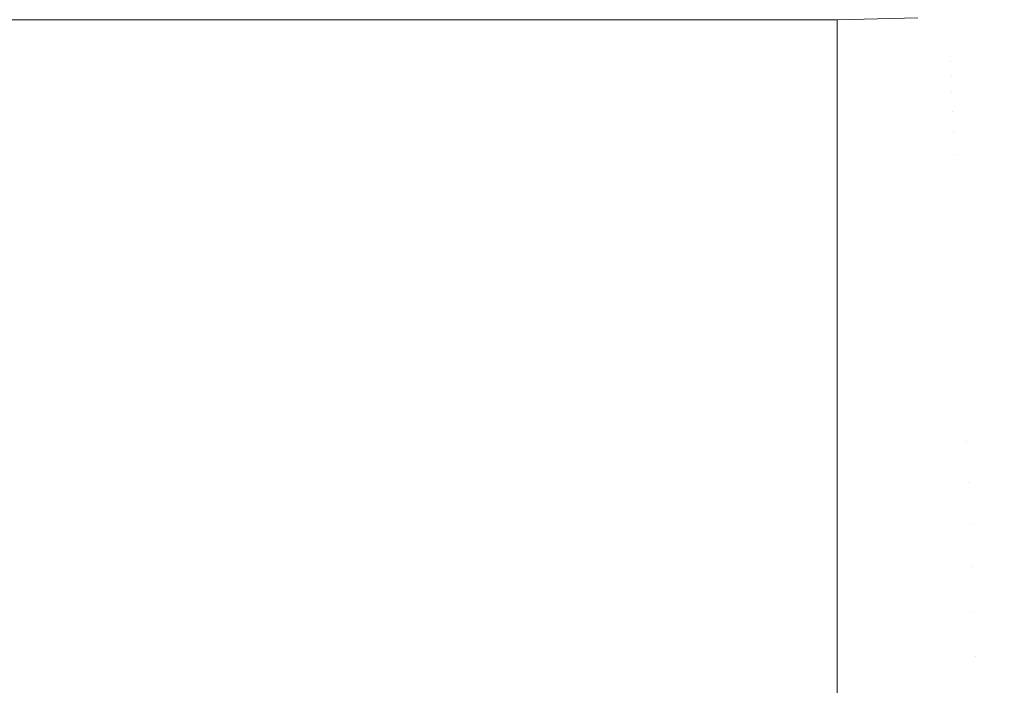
# Model space of a CAD drawing. Header units: centimetres. Extents: x -26 to 27.3, y 37.2 to 39.
# Tile 244 of 256: x 9.178 to 9.253, y 37.4494 to 37.5001. Entities that reach past the tile are written whole.
import ezdxf

# ---------------------------------------------------------------- set-up
doc = ezdxf.new("R2010")
doc.units = ezdxf.units.CM
doc.header["$LTSCALE"] = 2.54
doc.layers.add('Lucido design-1', color=7, linetype='Continuous')

# ---------------------------------------------------------------- blocks, each defined once
blk = doc.blocks.new('Gruppo-6-1')
at = {"color": 7, "linetype": 'Continuous', "lineweight": 9}
for points in [[(-25.859734, 38.900112, -349.282667), (-25.859734, 37.300112, -349.282667), (27.240266, 37.300112, -349.282667), (27.240266, 38.900112, -349.282667)], [(-25.859734, 38.900112, -373.24943), (-25.859734, 37.300112, -373.24943), (27.240266, 37.300112, -373.24943), (27.240266, 38.900112, -373.24943)], [(9.240266, 37.500112, -349.982667), (-7.859734, 37.500112, -349.982667), (-7.859734, 37.500112, -349.782667), (9.240266, 37.500112, -349.782667)], [(9.240266, 37.500112, -373.94943), (-7.859734, 37.500112, -373.94943), (-7.859734, 37.500112, -373.74943), (9.240266, 37.500112, -373.74943)]]:
    blk.add_3dface(points, dxfattribs=at)
for points, invisible_edges in [([(9.25727, 37.500339, -349.992612), (9.248776, 37.499797, -349.992612), (9.248762, 37.500115, -349.988627), (9.257243, 37.500655, -349.988627)], 15), ([(9.25727, 37.500339, -373.959375), (9.248776, 37.499797, -373.959375), (9.248762, 37.500115, -373.95539), (9.257243, 37.500655, -373.95539)], 15), ([(9.240266, 37.500113, -373.748885), (9.240266, 37.500112, -373.74943), (-7.859734, 37.500112, -373.74943), (-7.859734, 37.500113, -373.748885)], 8), ([(-7.859734, 37.500093, -349.984639), (-7.859734, 37.500112, -349.982667), (9.240266, 37.500112, -349.982667), (9.240266, 37.500093, -349.984639)], 8), ([(-7.859734, 37.500093, -373.951402), (-7.859734, 37.500112, -373.94943), (9.240266, 37.500112, -373.94943), (9.240266, 37.500093, -373.951402)], 8), ([(9.240266, 37.500093, -349.984639), (9.240266, 37.499998, -349.987028), (-7.859734, 37.499998, -349.987028), (-7.859734, 37.500093, -349.984639)], 10), ([(9.240266, 37.500093, -373.951402), (9.240266, 37.499998, -373.953791), (-7.859734, 37.499998, -373.953791), (-7.859734, 37.500093, -373.951402)], 10), ([(-7.859734, 37.499934, -349.988627), (-7.859734, 37.499998, -349.987028), (9.240266, 37.499998, -349.987028), (9.240266, 37.499934, -349.988627)], 10), ([(-7.859734, 37.499934, -373.95539), (-7.859734, 37.499998, -373.953791), (9.240266, 37.499998, -373.953791), (9.240266, 37.499934, -373.95539)], 10), ([(9.240266, 37.499934, -349.988627), (9.240266, 37.499714, -349.991381), (-7.859734, 37.499714, -349.991381), (-7.859734, 37.499934, -349.988627)], 10), ([(9.240266, 37.499934, -373.95539), (9.240266, 37.499714, -373.958144), (-7.859734, 37.499714, -373.958144), (-7.859734, 37.499934, -373.95539)], 10), ([(9.248755, 37.500273, -349.984639), (9.240266, 37.500093, -349.984639), (9.240266, 37.500112, -349.982667), (9.246415, 37.500243, -349.982667)], 9), ([(9.240266, 37.499998, -349.987028), (9.240266, 37.500093, -349.984639), (9.248755, 37.500273, -349.984639), (9.248762, 37.500115, -349.988627)], 14), ([(9.248755, 37.500273, -373.951402), (9.240266, 37.500093, -373.951402), (9.240266, 37.500112, -373.94943), (9.246415, 37.500243, -373.94943)], 9), ([(9.240266, 37.499998, -373.953791), (9.240266, 37.500093, -373.951402), (9.248755, 37.500273, -373.951402), (9.248762, 37.500115, -373.95539)], 14), ([(9.248762, 37.500115, -349.988627), (9.240266, 37.499934, -349.988627), (9.240266, 37.499998, -349.987028)], 9), ([(9.240266, 37.499714, -349.991381), (9.240266, 37.499934, -349.988627), (9.248762, 37.500115, -349.988627), (9.248776, 37.499797, -349.992612)], 14), ([(9.248762, 37.500115, -373.95539), (9.240266, 37.499934, -373.95539), (9.240266, 37.499998, -373.953791)], 9), ([(9.240266, 37.499714, -373.958144), (9.240266, 37.499934, -373.95539), (9.248762, 37.500115, -373.95539), (9.248776, 37.499797, -373.959375)], 14), ([(9.25731, 37.499863, -349.996586), (9.248796, 37.49932, -349.996586), (9.248776, 37.499797, -349.992612), (9.25727, 37.500339, -349.992612)], 15), ([(9.25731, 37.499863, -373.963349), (9.248796, 37.49932, -373.963349), (9.248776, 37.499797, -373.959375), (9.25727, 37.500339, -373.959375)], 15), ([(-7.859734, 37.499616, -349.992612), (-7.859734, 37.499714, -349.991381), (9.240266, 37.499714, -349.991381), (9.240266, 37.499616, -349.992612)], 10), ([(-7.859734, 37.499616, -373.959375), (-7.859734, 37.499714, -373.958144), (9.240266, 37.499714, -373.958144), (9.240266, 37.499616, -373.959375)], 10), ([(9.240266, 37.499616, -349.992612), (9.240266, 37.499243, -349.995718), (-7.859734, 37.499243, -349.995718), (-7.859734, 37.499616, -349.992612)], 10), ([(9.240266, 37.499616, -373.959375), (9.240266, 37.499243, -373.962481), (-7.859734, 37.499243, -373.962481), (-7.859734, 37.499616, -373.959375)], 10), ([(-7.859734, 37.499139, -349.996586), (-7.859734, 37.499243, -349.995718), (9.240266, 37.499243, -349.995718), (9.240266, 37.499139, -349.996586)], 10), ([(-7.859734, 37.499139, -373.963349), (-7.859734, 37.499243, -373.962481), (9.240266, 37.499243, -373.962481), (9.240266, 37.499139, -373.963349)], 10), ([(9.240266, 37.499139, -349.996586), (9.240266, 37.498584, -350.00003), (-7.859734, 37.498584, -350.00003), (-7.859734, 37.499139, -349.996586)], 10), ([(9.240266, 37.499139, -373.963349), (9.240266, 37.498584, -373.966793), (-7.859734, 37.498584, -373.966793), (-7.859734, 37.499139, -373.963349)], 10), ([(9.248776, 37.499797, -349.992612), (9.240266, 37.499616, -349.992612), (9.240266, 37.499714, -349.991381)], 9), ([(9.240266, 37.499243, -349.995718), (9.240266, 37.499616, -349.992612), (9.248776, 37.499797, -349.992612), (9.248796, 37.49932, -349.996586)], 14), ([(9.248776, 37.499797, -373.959375), (9.240266, 37.499616, -373.959375), (9.240266, 37.499714, -373.958144)], 9), ([(9.240266, 37.499243, -373.962481), (9.240266, 37.499616, -373.959375), (9.248776, 37.499797, -373.959375), (9.248796, 37.49932, -373.963349)], 14), ([(9.248796, 37.49932, -349.996586), (9.240266, 37.499139, -349.996586), (9.240266, 37.499243, -349.995718)], 9), ([(9.240266, 37.498584, -350.00003), (9.240266, 37.499139, -349.996586), (9.248796, 37.49932, -349.996586), (9.248823, 37.498683, -350.000543)], 14), ([(9.248796, 37.49932, -373.963349), (9.240266, 37.499139, -373.963349), (9.240266, 37.499243, -373.962481)], 9), ([(9.240266, 37.498584, -373.966793), (9.240266, 37.499139, -373.963349), (9.248796, 37.49932, -373.963349), (9.248823, 37.498683, -373.967306)], 14), ([(9.257364, 37.499227, -350.000543), (9.248823, 37.498683, -350.000543), (9.248796, 37.49932, -349.996586), (9.25731, 37.499863, -349.996586)], 15), ([(9.257364, 37.499227, -373.967306), (9.248823, 37.498683, -373.967306), (9.248796, 37.49932, -373.963349), (9.25731, 37.499863, -373.963349)], 15), ([(9.257432, 37.498434, -350.004477), (9.248857, 37.497887, -350.004477), (9.248823, 37.498683, -350.000543), (9.257364, 37.499227, -350.000543)], 15), ([(9.257432, 37.498434, -373.97124), (9.248857, 37.497887, -373.97124), (9.248823, 37.498683, -373.967306), (9.257364, 37.499227, -373.967306)], 15), ([(-7.859734, 37.498501, -350.000543), (-7.859734, 37.498584, -350.00003), (9.240266, 37.498584, -350.00003), (9.240266, 37.498501, -350.000543)], 10), ([(-7.859734, 37.498501, -373.967306), (-7.859734, 37.498584, -373.966793), (9.240266, 37.498584, -373.966793), (9.240266, 37.498501, -373.967306)], 10), ([(9.240266, 37.498501, -350.000543), (9.240266, 37.497738, -350.00431), (-7.859734, 37.497738, -350.00431), (-7.859734, 37.498501, -350.000543)], 10), ([(9.240266, 37.498501, -373.967306), (9.240266, 37.497738, -373.971073), (-7.859734, 37.497738, -373.971073), (-7.859734, 37.498501, -373.967306)], 10), ([(9.248823, 37.498683, -350.000543), (9.240266, 37.498501, -350.000543), (9.240266, 37.498584, -350.00003)], 9), ([(9.240266, 37.497738, -350.00431), (9.240266, 37.498501, -350.000543), (9.248823, 37.498683, -350.000543), (9.248857, 37.497887, -350.004477)], 14), ([(9.248823, 37.498683, -373.967306), (9.240266, 37.498501, -373.967306), (9.240266, 37.498584, -373.966793)], 9), ([(9.240266, 37.497738, -373.971073), (9.240266, 37.498501, -373.967306), (9.248823, 37.498683, -373.967306), (9.248857, 37.497887, -373.97124)], 14), ([(9.257513, 37.497482, -350.00838), (9.248897, 37.496933, -350.00838), (9.248857, 37.497887, -350.004477), (9.257432, 37.498434, -350.004477)], 15), ([(9.257513, 37.497482, -373.975143), (9.248897, 37.496933, -373.975143), (9.248857, 37.497887, -373.97124), (9.257432, 37.498434, -373.97124)], 15), ([(-7.859734, 37.497705, -350.004477), (-7.859734, 37.497738, -350.00431), (9.240266, 37.497738, -350.00431), (9.240266, 37.497705, -350.004477)], 10), ([(-7.859734, 37.497705, -373.97124), (-7.859734, 37.497738, -373.971073), (9.240266, 37.497738, -373.971073), (9.240266, 37.497705, -373.97124)], 10), ([(9.240266, 37.497705, -350.004477), (9.240266, 37.49675, -350.00838), (-7.859734, 37.49675, -350.00838), (-7.859734, 37.497705, -350.004477)], 10), ([(9.240266, 37.497705, -373.97124), (9.240266, 37.49675, -373.975143), (-7.859734, 37.49675, -373.975143), (-7.859734, 37.497705, -373.97124)], 10), ([(9.248857, 37.497887, -350.004477), (9.240266, 37.497705, -350.004477), (9.240266, 37.497738, -350.00431)], 9), ([(9.248897, 37.496933, -350.00838), (9.240266, 37.49675, -350.00838), (9.240266, 37.497705, -350.004477), (9.248857, 37.497887, -350.004477)], 13), ([(9.248857, 37.497887, -373.97124), (9.240266, 37.497705, -373.97124), (9.240266, 37.497738, -373.971073)], 9), ([(9.248897, 37.496933, -373.975143), (9.240266, 37.49675, -373.975143), (9.240266, 37.497705, -373.97124), (9.248857, 37.497887, -373.97124)], 13), ([(9.248897, 37.496933, -350.00838), (9.248944, 37.495821, -350.012247), (9.240266, 37.495637, -350.012247), (9.240266, 37.496701, -350.008548)], 11), ([(9.240266, 37.496701, -350.008548), (9.240266, 37.49675, -350.00838), (9.248897, 37.496933, -350.00838)], 10), ([(9.248897, 37.496933, -373.975143), (9.248944, 37.495821, -373.97901), (9.240266, 37.495637, -373.97901), (9.240266, 37.496701, -373.975311)], 11), ([(9.240266, 37.496701, -373.975311), (9.240266, 37.49675, -373.975143), (9.248897, 37.496933, -373.975143)], 10), ([(9.257607, 37.496374, -350.012247), (9.248944, 37.495821, -350.012247), (9.248897, 37.496933, -350.00838), (9.257513, 37.497482, -350.00838)], 15), ([(9.257607, 37.496374, -373.97901), (9.248944, 37.495821, -373.97901), (9.248897, 37.496933, -373.975143), (9.257513, 37.497482, -373.975143)], 15), ([(9.240266, 37.49675, -350.00838), (9.240266, 37.496701, -350.008548), (-7.859734, 37.496701, -350.008548), (-7.859734, 37.49675, -350.00838)], 10), ([(9.240266, 37.49675, -373.975143), (9.240266, 37.496701, -373.975311), (-7.859734, 37.496701, -373.975311), (-7.859734, 37.49675, -373.975143)], 10), ([(-7.859734, 37.495637, -350.012247), (-7.859734, 37.496701, -350.008548), (9.240266, 37.496701, -350.008548), (9.240266, 37.495637, -350.012247)], 10), ([(-7.859734, 37.495637, -373.97901), (-7.859734, 37.496701, -373.975311), (9.240266, 37.496701, -373.975311), (9.240266, 37.495637, -373.97901)], 10), ([(9.257715, 37.495109, -350.01607), (9.248998, 37.494554, -350.01607), (9.248944, 37.495821, -350.012247), (9.257607, 37.496374, -350.012247)], 15), ([(9.257715, 37.495109, -373.982833), (9.248998, 37.494554, -373.982833), (9.248944, 37.495821, -373.97901), (9.257607, 37.496374, -373.97901)], 15), ([(9.240266, 37.495637, -350.012247), (9.240266, 37.495475, -350.012734), (-7.859734, 37.495475, -350.012734), (-7.859734, 37.495637, -350.012247)], 10), ([(9.240266, 37.495637, -373.97901), (9.240266, 37.495475, -373.979497), (-7.859734, 37.495475, -373.979497), (-7.859734, 37.495637, -373.97901)], 10), ([(-7.859734, 37.494368, -350.01607), (-7.859734, 37.495475, -350.012734), (9.240266, 37.495475, -350.012734), (9.240266, 37.494368, -350.01607)], 10), ([(-7.859734, 37.494368, -373.982833), (-7.859734, 37.495475, -373.979497), (9.240266, 37.495475, -373.979497), (9.240266, 37.494368, -373.982833)], 10), ([(9.248944, 37.495821, -350.012247), (9.248998, 37.494554, -350.01607), (9.240266, 37.494368, -350.01607), (9.240266, 37.495475, -350.012734)], 11), ([(9.240266, 37.495475, -350.012734), (9.240266, 37.495637, -350.012247), (9.248944, 37.495821, -350.012247)], 10), ([(9.248944, 37.495821, -373.97901), (9.248998, 37.494554, -373.982833), (9.240266, 37.494368, -373.982833), (9.240266, 37.495475, -373.979497)], 11), ([(9.240266, 37.495475, -373.979497), (9.240266, 37.495637, -373.97901), (9.248944, 37.495821, -373.97901)], 10), ([(9.257835, 37.493691, -350.019843), (9.249059, 37.493131, -350.019843), (9.248998, 37.494554, -350.01607), (9.257715, 37.495109, -350.01607)], 15), ([(9.257835, 37.493691, -373.986606), (9.249059, 37.493131, -373.986606), (9.248998, 37.494554, -373.982833), (9.257715, 37.495109, -373.982833)], 15), ([(9.240266, 37.494368, -350.01607), (9.240266, 37.494069, -350.016864), (-7.859734, 37.494069, -350.016864), (-7.859734, 37.494368, -350.01607)], 10), ([(9.240266, 37.494368, -373.982833), (9.240266, 37.494069, -373.983627), (-7.859734, 37.494069, -373.983627), (-7.859734, 37.494368, -373.982833)], 10), ([(-7.859734, 37.492945, -350.019843), (-7.859734, 37.494069, -350.016864), (9.240266, 37.494069, -350.016864), (9.240266, 37.492945, -350.019843)], 10), ([(-7.859734, 37.492945, -373.986606), (-7.859734, 37.494069, -373.983627), (9.240266, 37.494069, -373.983627), (9.240266, 37.492945, -373.986606)], 10), ([(9.248998, 37.494554, -350.01607), (9.249059, 37.493131, -350.019843), (9.240266, 37.492945, -350.019843), (9.240266, 37.494069, -350.016864)], 11), ([(9.240266, 37.494069, -350.016864), (9.240266, 37.494368, -350.01607), (9.248998, 37.494554, -350.01607)], 10), ([(9.248998, 37.494554, -373.982833), (9.249059, 37.493131, -373.986606), (9.240266, 37.492945, -373.986606), (9.240266, 37.494069, -373.983627)], 11), ([(9.240266, 37.494069, -373.983627), (9.240266, 37.494368, -373.982833), (9.248998, 37.494554, -373.982833)], 10), ([(9.249059, 37.493131, -350.019843), (9.249126, 37.491556, -350.02356), (9.240266, 37.491368, -350.02356), (9.240266, 37.492484, -350.020928)], 11), ([(9.240266, 37.492484, -350.020928), (9.240266, 37.492945, -350.019843), (9.249059, 37.493131, -350.019843)], 10), ([(9.249059, 37.493131, -373.986606), (9.249126, 37.491556, -373.990324), (9.240266, 37.491368, -373.990324), (9.240266, 37.492484, -373.987691)], 11), ([(9.240266, 37.492484, -373.987691), (9.240266, 37.492945, -373.986606), (9.249059, 37.493131, -373.986606)], 10), ([(9.257969, 37.49212, -350.02356), (9.249126, 37.491556, -350.02356), (9.249059, 37.493131, -350.019843), (9.257835, 37.493691, -350.019843)], 15), ([(9.257969, 37.49212, -373.990324), (9.249126, 37.491556, -373.990324), (9.249059, 37.493131, -373.986606), (9.257835, 37.493691, -373.986606)], 15), ([(9.240266, 37.492945, -350.019843), (9.240266, 37.492484, -350.020928), (-7.859734, 37.492484, -350.020928), (-7.859734, 37.492945, -350.019843)], 10), ([(9.240266, 37.492945, -373.986606), (9.240266, 37.492484, -373.987691), (-7.859734, 37.492484, -373.987691), (-7.859734, 37.492945, -373.986606)], 10), ([(-7.859734, 37.491368, -350.02356), (-7.859734, 37.492484, -350.020928), (9.240266, 37.492484, -350.020928), (9.240266, 37.491368, -350.02356)], 10), ([(-7.859734, 37.491368, -373.990324), (-7.859734, 37.492484, -373.987691), (9.240266, 37.492484, -373.987691), (9.240266, 37.491368, -373.990324)], 10), ([(9.258115, 37.490399, -350.027215), (9.249199, 37.489831, -350.027215), (9.249126, 37.491556, -350.02356), (9.257969, 37.49212, -350.02356)], 15), ([(9.258115, 37.490399, -373.993978), (9.249199, 37.489831, -373.993978), (9.249126, 37.491556, -373.990324), (9.257969, 37.49212, -373.990324)], 15), ([(9.240266, 37.491368, -350.02356), (9.240266, 37.490726, -350.02492), (-7.859734, 37.490726, -350.02492), (-7.859734, 37.491368, -350.02356)], 10), ([(9.240266, 37.491368, -373.990324), (9.240266, 37.490726, -373.991683), (-7.859734, 37.490726, -373.991683), (-7.859734, 37.491368, -373.990324)], 10), ([(9.249126, 37.491556, -350.02356), (9.249199, 37.489831, -350.027215), (9.240266, 37.489641, -350.027215), (9.240266, 37.490726, -350.02492)], 11), ([(9.240266, 37.490726, -350.02492), (9.240266, 37.491368, -350.02356), (9.249126, 37.491556, -350.02356)], 10), ([(9.249126, 37.491556, -373.990324), (9.249199, 37.489831, -373.993978), (9.240266, 37.489641, -373.993978), (9.240266, 37.490726, -373.991683)], 11), ([(9.240266, 37.490726, -373.991683), (9.240266, 37.491368, -373.990324), (9.249126, 37.491556, -373.990324)], 10), ([(-7.859734, 37.489641, -350.027215), (-7.859734, 37.490726, -350.02492), (9.240266, 37.490726, -350.02492), (9.240266, 37.489641, -350.027215)], 10), ([(-7.859734, 37.489641, -373.993978), (-7.859734, 37.490726, -373.991683), (9.240266, 37.490726, -373.991683), (9.240266, 37.489641, -373.993978)], 10), ([(9.258275, 37.48853, -350.030801), (9.249279, 37.487957, -350.030801), (9.249199, 37.489831, -350.027215), (9.258115, 37.490399, -350.027215)], 15), ([(9.258275, 37.48853, -373.997564), (9.249279, 37.487957, -373.997564), (9.249199, 37.489831, -373.993978), (9.258115, 37.490399, -373.993978)], 15), ([(9.240266, 37.489641, -350.027215), (9.240266, 37.488795, -350.028832), (-7.859734, 37.488795, -350.028832), (-7.859734, 37.489641, -350.027215)], 10), ([(9.240266, 37.489641, -373.993978), (9.240266, 37.488795, -373.995595), (-7.859734, 37.488795, -373.995595), (-7.859734, 37.489641, -373.993978)], 10), ([(9.249199, 37.489831, -350.027215), (9.249279, 37.487957, -350.030801), (9.240266, 37.487765, -350.030801), (9.240266, 37.488795, -350.028832)], 11), ([(9.240266, 37.488795, -350.028832), (9.240266, 37.489641, -350.027215), (9.249199, 37.489831, -350.027215)], 10), ([(9.249199, 37.489831, -373.993978), (9.249279, 37.487957, -373.997564), (9.240266, 37.487765, -373.997564), (9.240266, 37.488795, -373.995595)], 11), ([(9.240266, 37.488795, -373.995595), (9.240266, 37.489641, -373.993978), (9.249199, 37.489831, -373.993978)], 10), ([(-7.859734, 37.487765, -350.030801), (-7.859734, 37.488795, -350.028832), (9.240266, 37.488795, -350.028832), (9.240266, 37.487765, -350.030801)], 10), ([(-7.859734, 37.487765, -373.997564), (-7.859734, 37.488795, -373.995595), (9.240266, 37.488795, -373.995595), (9.240266, 37.487765, -373.997564)], 10), ([(9.240266, 37.486697, -350.032656), (9.240266, 37.487765, -350.030801), (9.249279, 37.487957, -350.030801), (9.249364, 37.485937, -350.034311)], 14), ([(9.240266, 37.486697, -373.99942), (9.240266, 37.487765, -373.997564), (9.249279, 37.487957, -373.997564), (9.249364, 37.485937, -374.001074)], 14), ([(9.258446, 37.486516, -350.034311), (9.249364, 37.485937, -350.034311), (9.249279, 37.487957, -350.030801), (9.258275, 37.48853, -350.030801)], 15), ([(9.258446, 37.486516, -374.001074), (9.249364, 37.485937, -374.001074), (9.249279, 37.487957, -373.997564), (9.258275, 37.48853, -373.997564)], 15), ([(9.240266, 37.487765, -350.030801), (9.240266, 37.486697, -350.032656), (-7.859734, 37.486697, -350.032656), (-7.859734, 37.487765, -350.030801)], 10), ([(9.240266, 37.487765, -373.997564), (9.240266, 37.486697, -373.99942), (-7.859734, 37.486697, -373.99942), (-7.859734, 37.487765, -373.997564)], 10), ([(-7.859734, 37.485744, -350.034311), (-7.859734, 37.486697, -350.032656), (9.240266, 37.486697, -350.032656), (9.240266, 37.485744, -350.034311)], 10), ([(-7.859734, 37.485744, -374.001074), (-7.859734, 37.486697, -373.99942), (9.240266, 37.486697, -373.99942), (9.240266, 37.485744, -374.001074)], 10), ([(9.249364, 37.485937, -350.034311), (9.240266, 37.485744, -350.034311), (9.240266, 37.486697, -350.032656)], 9), ([(9.249364, 37.485937, -374.001074), (9.240266, 37.485744, -374.001074), (9.240266, 37.486697, -373.99942)], 9), ([(9.25863, 37.48436, -350.037741), (9.249456, 37.483775, -350.037741), (9.249364, 37.485937, -350.034311), (9.258446, 37.486516, -350.034311)], 15), ([(9.25863, 37.48436, -374.004504), (9.249456, 37.483775, -374.004504), (9.249364, 37.485937, -374.001074), (9.258446, 37.486516, -374.001074)], 15), ([(9.240266, 37.485744, -350.034311), (9.240266, 37.484435, -350.036386), (-7.859734, 37.484435, -350.036386), (-7.859734, 37.485744, -350.034311)], 10), ([(9.240266, 37.485744, -374.001074), (9.240266, 37.484435, -374.003149), (-7.859734, 37.484435, -374.003149), (-7.859734, 37.485744, -374.001074)], 10), ([(9.240266, 37.484435, -350.036386), (9.240266, 37.485744, -350.034311), (9.249364, 37.485937, -350.034311), (9.249456, 37.483775, -350.037741)], 14), ([(9.240266, 37.484435, -374.003149), (9.240266, 37.485744, -374.001074), (9.249364, 37.485937, -374.001074), (9.249456, 37.483775, -374.004504)], 14), ([(-7.859734, 37.48358, -350.037741), (-7.859734, 37.484435, -350.036386), (9.240266, 37.484435, -350.036386), (9.240266, 37.48358, -350.037741)], 10), ([(-7.859734, 37.48358, -374.004504), (-7.859734, 37.484435, -374.003149), (9.240266, 37.484435, -374.003149), (9.240266, 37.48358, -374.004504)], 10), ([(9.249456, 37.483775, -350.037741), (9.240266, 37.48358, -350.037741), (9.240266, 37.484435, -350.036386)], 9), ([(9.249456, 37.483775, -374.004504), (9.240266, 37.48358, -374.004504), (9.240266, 37.484435, -374.003149)], 9), ([(9.258825, 37.482065, -350.041082), (9.249554, 37.481473, -350.041082), (9.249456, 37.483775, -350.037741), (9.25863, 37.48436, -350.037741)], 15), ([(9.258825, 37.482065, -374.007845), (9.249554, 37.481473, -374.007845), (9.249456, 37.483775, -374.004504), (9.25863, 37.48436, -374.004504)], 15), ([(9.240266, 37.48358, -350.037741), (9.240266, 37.482012, -350.040014), (-7.859734, 37.482012, -350.040014), (-7.859734, 37.48358, -350.037741)], 10), ([(9.240266, 37.48358, -374.004504), (9.240266, 37.482012, -374.006777), (-7.859734, 37.482012, -374.006777), (-7.859734, 37.48358, -374.004504)], 10), ([(9.240266, 37.482012, -350.040014), (9.240266, 37.48358, -350.037741), (9.249456, 37.483775, -350.037741), (9.249554, 37.481473, -350.041082)], 14), ([(9.240266, 37.482012, -374.006777), (9.240266, 37.48358, -374.004504), (9.249456, 37.483775, -374.004504), (9.249554, 37.481473, -374.007845)], 14), ([(-7.859734, 37.481276, -350.041082), (-7.859734, 37.482012, -350.040014), (9.240266, 37.482012, -350.040014), (9.240266, 37.481276, -350.041082)], 10), ([(-7.859734, 37.481276, -374.007845), (-7.859734, 37.482012, -374.006777), (9.240266, 37.482012, -374.006777), (9.240266, 37.481276, -374.007845)], 10), ([(9.249554, 37.481473, -350.041082), (9.240266, 37.481276, -350.041082), (9.240266, 37.482012, -350.040014)], 9), ([(9.249554, 37.481473, -374.007845), (9.240266, 37.481276, -374.007845), (9.240266, 37.482012, -374.006777)], 9), ([(9.259035, 37.479596, -350.044379), (9.249659, 37.478998, -350.044379), (9.249554, 37.481473, -350.041082), (9.258825, 37.482065, -350.041082)], 15), ([(9.259035, 37.479596, -374.011142), (9.249659, 37.478998, -374.011142), (9.249554, 37.481473, -374.007845), (9.258825, 37.482065, -374.007845)], 15), ([(9.240266, 37.481276, -350.041082), (9.240266, 37.479434, -350.043533), (-7.859734, 37.479434, -350.043533), (-7.859734, 37.481276, -350.041082)], 10), ([(9.240266, 37.481276, -374.007845), (9.240266, 37.479434, -374.010296), (-7.859734, 37.479434, -374.010296), (-7.859734, 37.481276, -374.007845)], 10), ([(9.240266, 37.479434, -350.043533), (9.240266, 37.481276, -350.041082), (9.249554, 37.481473, -350.041082), (9.249659, 37.478998, -350.044379)], 14), ([(9.240266, 37.479434, -374.010296), (9.240266, 37.481276, -374.007845), (9.249554, 37.481473, -374.007845), (9.249659, 37.478998, -374.011142)], 14), ([(-7.859734, 37.478799, -350.044379), (-7.859734, 37.479434, -350.043533), (9.240266, 37.479434, -350.043533), (9.240266, 37.478799, -350.044379)], 10), ([(-7.859734, 37.478799, -374.011142), (-7.859734, 37.479434, -374.010296), (9.240266, 37.479434, -374.010296), (9.240266, 37.478799, -374.011142)], 10), ([(9.249659, 37.478998, -350.044379), (9.240266, 37.478799, -350.044379), (9.240266, 37.479434, -350.043533)], 9), ([(9.249659, 37.478998, -374.011142), (9.240266, 37.478799, -374.011142), (9.240266, 37.479434, -374.010296)], 9), ([(9.240266, 37.476707, -350.046937), (9.240266, 37.478799, -350.044379), (9.249659, 37.478998, -350.044379), (9.249768, 37.476426, -350.047528)], 14), ([(9.240266, 37.476707, -374.013701), (9.240266, 37.478799, -374.011142), (9.249659, 37.478998, -374.011142), (9.249768, 37.476426, -374.014291)], 14), ([(9.259253, 37.477031, -350.047528), (9.249768, 37.476426, -350.047528), (9.249659, 37.478998, -350.044379), (9.259035, 37.479596, -350.044379)], 15), ([(9.259253, 37.477031, -374.014291), (9.249768, 37.476426, -374.014291), (9.249659, 37.478998, -374.011142), (9.259035, 37.479596, -374.011142)], 15), ([(9.240266, 37.478799, -350.044379), (9.240266, 37.476707, -350.046937), (-7.859734, 37.476707, -350.046937), (-7.859734, 37.478799, -350.044379)], 10), ([(9.240266, 37.478799, -374.011142), (9.240266, 37.476707, -374.013701), (-7.859734, 37.476707, -374.013701), (-7.859734, 37.478799, -374.011142)], 10), ([(-7.859734, 37.476224, -350.047528), (-7.859734, 37.476707, -350.046937), (9.240266, 37.476707, -350.046937), (9.240266, 37.476224, -350.047528)], 10), ([(-7.859734, 37.476224, -374.014291), (-7.859734, 37.476707, -374.013701), (9.240266, 37.476707, -374.013701), (9.240266, 37.476224, -374.014291)], 10), ([(9.249768, 37.476426, -350.047528), (9.240266, 37.476224, -350.047528), (9.240266, 37.476707, -350.046937)], 9), ([(9.249768, 37.476426, -374.014291), (9.240266, 37.476224, -374.014291), (9.240266, 37.476707, -374.013701)], 9), ([(9.259483, 37.474337, -350.050572), (9.249883, 37.473725, -350.050572), (9.249768, 37.476426, -350.047528), (9.259253, 37.477031, -350.047528)], 15), ([(9.259483, 37.474337, -374.017335), (9.249883, 37.473725, -374.017335), (9.249768, 37.476426, -374.014291), (9.259253, 37.477031, -374.014291)], 15), ([(9.240266, 37.476224, -350.047528), (9.240266, 37.473833, -350.05022), (-7.859734, 37.473833, -350.05022), (-7.859734, 37.476224, -350.047528)], 10), ([(9.240266, 37.476224, -374.014291), (9.240266, 37.473833, -374.016983), (-7.859734, 37.473833, -374.016983), (-7.859734, 37.476224, -374.014291)], 10), ([(9.240266, 37.473833, -350.05022), (9.240266, 37.476224, -350.047528), (9.249768, 37.476426, -350.047528), (9.249883, 37.473725, -350.050572)], 14), ([(9.240266, 37.473833, -374.016983), (9.240266, 37.476224, -374.014291), (9.249768, 37.476426, -374.014291), (9.249883, 37.473725, -374.017335)], 14), ([(-7.859734, 37.473521, -350.050572), (-7.859734, 37.473833, -350.05022), (9.240266, 37.473833, -350.05022), (9.240266, 37.473521, -350.050572)], 10), ([(-7.859734, 37.473521, -374.017335), (-7.859734, 37.473833, -374.016983), (9.240266, 37.473833, -374.016983), (9.240266, 37.473521, -374.017335)], 10), ([(9.249883, 37.473725, -350.050572), (9.240266, 37.473521, -350.050572), (9.240266, 37.473833, -350.05022)], 9), ([(9.249883, 37.473725, -374.017335), (9.240266, 37.473521, -374.017335), (9.240266, 37.473833, -374.016983)], 9), ([(9.240266, 37.47082, -350.053375), (9.240266, 37.473521, -350.050572), (9.249883, 37.473725, -350.050572), (9.250003, 37.4709, -350.053507)], 14), ([(9.240266, 37.47082, -374.020138), (9.240266, 37.473521, -374.017335), (9.249883, 37.473725, -374.017335), (9.250003, 37.4709, -374.02027)], 14), ([(9.259722, 37.471519, -350.053507), (9.250003, 37.4709, -350.053507), (9.249883, 37.473725, -350.050572), (9.259483, 37.474337, -350.050572)], 15), ([(9.259722, 37.471519, -374.02027), (9.250003, 37.4709, -374.02027), (9.249883, 37.473725, -374.017335), (9.259483, 37.474337, -374.017335)], 15), ([(9.240266, 37.473521, -350.050572), (9.240266, 37.47082, -350.053375), (-7.859734, 37.47082, -350.053375), (-7.859734, 37.473521, -350.050572)], 10), ([(9.240266, 37.473521, -374.017335), (9.240266, 37.47082, -374.020138), (-7.859734, 37.47082, -374.020138), (-7.859734, 37.473521, -374.017335)], 10), ([(9.259972, 37.468582, -350.056326), (9.250128, 37.467954, -350.056326), (9.250003, 37.4709, -350.053507), (9.259722, 37.471519, -350.053507)], 15), ([(9.259972, 37.468582, -374.02309), (9.250128, 37.467954, -374.02309), (9.250003, 37.4709, -374.02027), (9.259722, 37.471519, -374.02027)], 15), ([(-7.859734, 37.470693, -350.053507), (-7.859734, 37.47082, -350.053375), (9.240266, 37.47082, -350.053375), (9.240266, 37.470693, -350.053507)], 10), ([(-7.859734, 37.470693, -374.02027), (-7.859734, 37.47082, -374.020138), (9.240266, 37.47082, -374.020138), (9.240266, 37.470693, -374.02027)], 10), ([(9.240266, 37.470693, -350.053507), (9.240266, 37.467745, -350.056326), (-7.859734, 37.467745, -350.056326), (-7.859734, 37.470693, -350.053507)], 10), ([(-7.859734, 37.467745, -374.02309), (-7.859734, 37.470693, -374.02027), (9.240266, 37.470693, -374.02027), (9.240266, 37.467745, -374.02309)], 10), ([(9.250003, 37.4709, -350.053507), (9.240266, 37.470693, -350.053507), (9.240266, 37.47082, -350.053375)], 9), ([(9.250128, 37.467954, -350.056326), (9.240266, 37.467745, -350.056326), (9.240266, 37.470693, -350.053507), (9.250003, 37.4709, -350.053507)], 13), ([(9.250003, 37.4709, -374.02027), (9.240266, 37.470693, -374.02027), (9.240266, 37.47082, -374.020138)], 9), ([(9.250128, 37.467954, -374.02309), (9.240266, 37.467745, -374.02309), (9.240266, 37.470693, -374.02027), (9.250003, 37.4709, -374.02027)], 13), ([(9.260232, 37.46553, -350.059026), (9.250258, 37.464894, -350.059026), (9.250128, 37.467954, -350.056326), (9.259972, 37.468582, -350.056326)], 15), ([(9.260232, 37.46553, -374.025789), (9.250258, 37.464894, -374.025789), (9.250128, 37.467954, -374.02309), (9.259972, 37.468582, -374.02309)], 15), ([(9.240266, 37.467745, -350.056326), (9.240266, 37.46767, -350.056393), (-7.859734, 37.46767, -350.056393), (-7.859734, 37.467745, -350.056326)], 10), ([(9.240266, 37.467745, -374.02309), (9.240266, 37.46767, -374.023156), (-7.859734, 37.46767, -374.023156), (-7.859734, 37.467745, -374.02309)], 10), ([(-7.859734, 37.464682, -350.059026), (-7.859734, 37.46767, -350.056393), (9.240266, 37.46767, -350.056393), (9.240266, 37.464682, -350.059026)], 10), ([(-7.859734, 37.464682, -374.025789), (-7.859734, 37.46767, -374.023156), (9.240266, 37.46767, -374.023156), (9.240266, 37.464682, -374.025789)], 10), ([(9.250128, 37.467954, -350.056326), (9.250258, 37.464894, -350.059026), (9.240266, 37.464682, -350.059026), (9.240266, 37.46767, -350.056393)], 11), ([(9.240266, 37.46767, -350.056393), (9.240266, 37.467745, -350.056326), (9.250128, 37.467954, -350.056326)], 10), ([(9.250128, 37.467954, -374.02309), (9.250258, 37.464894, -374.025789), (9.240266, 37.464682, -374.025789), (9.240266, 37.46767, -374.023156)], 11), ([(9.240266, 37.46767, -374.023156), (9.240266, 37.467745, -374.02309), (9.250128, 37.467954, -374.02309)], 10), ([(9.260501, 37.462367, -350.061601), (9.250393, 37.461723, -350.061601), (9.250258, 37.464894, -350.059026), (9.260232, 37.46553, -350.059026)], 15), ([(9.260501, 37.462367, -374.028364), (9.250393, 37.461723, -374.028364), (9.250258, 37.464894, -374.025789), (9.260232, 37.46553, -374.025789)], 15), ([(9.240266, 37.464682, -350.059026), (9.240266, 37.464386, -350.059266), (-7.859734, 37.464386, -350.059266), (-7.859734, 37.464682, -350.059026)], 10), ([(9.240266, 37.464682, -374.025789), (9.240266, 37.464386, -374.026029), (-7.859734, 37.464386, -374.026029), (-7.859734, 37.464682, -374.025789)], 10), ([(9.250258, 37.464894, -350.059026), (9.250393, 37.461723, -350.061601), (9.240266, 37.461508, -350.061601), (9.240266, 37.464386, -350.059266)], 11), ([(9.240266, 37.464386, -350.059266), (9.240266, 37.464682, -350.059026), (9.250258, 37.464894, -350.059026)], 10), ([(9.250258, 37.464894, -374.025789), (9.250393, 37.461723, -374.028364), (9.240266, 37.461508, -374.028364), (9.240266, 37.464386, -374.026029)], 11), ([(9.240266, 37.464386, -374.026029), (9.240266, 37.464682, -374.025789), (9.250258, 37.464894, -374.025789)], 10), ([(-7.859734, 37.461508, -350.061601), (-7.859734, 37.464386, -350.059266), (9.240266, 37.464386, -350.059266), (9.240266, 37.461508, -350.061601)], 10), ([(-7.859734, 37.461508, -374.028364), (-7.859734, 37.464386, -374.026029), (9.240266, 37.464386, -374.026029), (9.240266, 37.461508, -374.028364)], 10), ([(9.250393, 37.461723, -350.061601), (9.250532, 37.458446, -350.064046), (9.240266, 37.458228, -350.064046), (9.240266, 37.460981, -350.061993)], 11), ([(9.240266, 37.460981, -350.061993), (9.240266, 37.461508, -350.061601), (9.250393, 37.461723, -350.061601)], 10), ([(9.250393, 37.461723, -374.028364), (9.250532, 37.458446, -374.030809), (9.240266, 37.458228, -374.030809), (9.240266, 37.460981, -374.028756)], 11), ([(9.240266, 37.460981, -374.028756), (9.240266, 37.461508, -374.028364), (9.250393, 37.461723, -374.028364)], 10), ([(9.260779, 37.459099, -350.064046), (9.250532, 37.458446, -350.064046), (9.250393, 37.461723, -350.061601), (9.260501, 37.462367, -350.061601)], 15), ([(9.260779, 37.459099, -374.030809), (9.250532, 37.458446, -374.030809), (9.250393, 37.461723, -374.028364), (9.260501, 37.462367, -374.028364)], 15), ([(9.240266, 37.461508, -350.061601), (9.240266, 37.460981, -350.061993), (-7.859734, 37.460981, -350.061993), (-7.859734, 37.461508, -350.061601)], 10), ([(9.240266, 37.461508, -374.028364), (9.240266, 37.460981, -374.028756), (-7.859734, 37.460981, -374.028756), (-7.859734, 37.461508, -374.028364)], 10), ([(-7.859734, 37.458228, -350.064046), (-7.859734, 37.460981, -350.061993), (9.240266, 37.460981, -350.061993), (9.240266, 37.458228, -350.064046)], 10), ([(-7.859734, 37.458228, -374.030809), (-7.859734, 37.460981, -374.028756), (9.240266, 37.460981, -374.028756), (9.240266, 37.458228, -374.030809)], 10), ([(9.261066, 37.455732, -350.066356), (9.250676, 37.455069, -350.066356), (9.250532, 37.458446, -350.064046), (9.260779, 37.459099, -350.064046)], 15), ([(9.261066, 37.455732, -374.033119), (9.250676, 37.455069, -374.033119), (9.250532, 37.458446, -374.030809), (9.260779, 37.459099, -374.030809)], 15), ([(9.240266, 37.458228, -350.064046), (9.240266, 37.457461, -350.06457), (-7.859734, 37.457461, -350.06457), (-7.859734, 37.458228, -350.064046)], 10), ([(9.240266, 37.458228, -374.030809), (9.240266, 37.457461, -374.031333), (-7.859734, 37.457461, -374.031333), (-7.859734, 37.458228, -374.030809)], 10), ([(9.250532, 37.458446, -350.064046), (9.250676, 37.455069, -350.066356), (9.240266, 37.454848, -350.066356), (9.240266, 37.457461, -350.06457)], 11), ([(9.240266, 37.457461, -350.06457), (9.240266, 37.458228, -350.064046), (9.250532, 37.458446, -350.064046)], 10), ([(9.250532, 37.458446, -374.030809), (9.250676, 37.455069, -374.033119), (9.240266, 37.454848, -374.033119), (9.240266, 37.457461, -374.031333)], 11), ([(9.240266, 37.457461, -374.031333), (9.240266, 37.458228, -374.030809), (9.250532, 37.458446, -374.030809)], 10), ([(-7.859734, 37.454848, -350.066356), (-7.859734, 37.457461, -350.06457), (9.240266, 37.457461, -350.06457), (9.240266, 37.454848, -350.066356)], 10), ([(-7.859734, 37.454848, -374.033119), (-7.859734, 37.457461, -374.031333), (9.240266, 37.457461, -374.031333), (9.240266, 37.454848, -374.033119)], 10), ([(9.261361, 37.452269, -350.068529), (9.250823, 37.451597, -350.068529), (9.250676, 37.455069, -350.066356), (9.261066, 37.455732, -350.066356)], 15), ([(9.261361, 37.452269, -374.035292), (9.250823, 37.451597, -374.035292), (9.250676, 37.455069, -374.033119), (9.261066, 37.455732, -374.033119)], 15), ([(9.250676, 37.455069, -350.066356), (9.250823, 37.451597, -350.068529), (9.240266, 37.451373, -350.068529), (9.240266, 37.453833, -350.066991)], 11), ([(9.240266, 37.453833, -350.066991), (9.240266, 37.454848, -350.066356), (9.250676, 37.455069, -350.066356)], 10), ([(9.250676, 37.455069, -374.033119), (9.250823, 37.451597, -374.035292), (9.240266, 37.451373, -374.035292), (9.240266, 37.453833, -374.033754)], 11), ([(9.240266, 37.453833, -374.033754), (9.240266, 37.454848, -374.033119), (9.250676, 37.455069, -374.033119)], 10), ([(9.240266, 37.454848, -350.066356), (9.240266, 37.453833, -350.066991), (-7.859734, 37.453833, -350.066991), (-7.859734, 37.454848, -350.066356)], 10), ([(9.240266, 37.454848, -374.033119), (9.240266, 37.453833, -374.033754), (-7.859734, 37.453833, -374.033754), (-7.859734, 37.454848, -374.033119)], 10), ([(-7.859734, 37.451373, -350.068529), (-7.859734, 37.453833, -350.066991), (9.240266, 37.453833, -350.066991), (9.240266, 37.451373, -350.068529)], 10), ([(-7.859734, 37.451373, -374.035292), (-7.859734, 37.453833, -374.033754), (9.240266, 37.453833, -374.033754), (9.240266, 37.451373, -374.035292)], 10), ([(9.261663, 37.448718, -350.070559), (9.250974, 37.448036, -350.070559), (9.250823, 37.451597, -350.068529), (9.261361, 37.452269, -350.068529)], 15), ([(9.261663, 37.448718, -374.037322), (9.250974, 37.448036, -374.037322), (9.250823, 37.451597, -374.035292), (9.261361, 37.452269, -374.035292)], 15), ([(9.240266, 37.451373, -350.068529), (9.240266, 37.450102, -350.069252), (-7.859734, 37.450102, -350.069252), (-7.859734, 37.451373, -350.068529)], 10), ([(9.240266, 37.451373, -374.035292), (9.240266, 37.450102, -374.036015), (-7.859734, 37.450102, -374.036015), (-7.859734, 37.451373, -374.035292)], 10), ([(9.250823, 37.451597, -350.068529), (9.250974, 37.448036, -350.070559), (9.240266, 37.447809, -350.070559), (9.240266, 37.450102, -350.069252)], 11), ([(9.240266, 37.450102, -350.069252), (9.240266, 37.451373, -350.068529), (9.250823, 37.451597, -350.068529)], 10), ([(9.250823, 37.451597, -374.035292), (9.250974, 37.448036, -374.037322), (9.240266, 37.447809, -374.037322), (9.240266, 37.450102, -374.036015)], 11), ([(9.240266, 37.450102, -374.036015), (9.240266, 37.451373, -374.035292), (9.250823, 37.451597, -374.035292)], 10), ([(-7.859734, 37.447809, -350.070559), (-7.859734, 37.450102, -350.069252), (9.240266, 37.450102, -350.069252), (9.240266, 37.447809, -350.070559)], 10), ([(-7.859734, 37.447809, -374.037322), (-7.859734, 37.450102, -374.036015), (9.240266, 37.450102, -374.036015), (9.240266, 37.447809, -374.037322)], 10)]:
    blk.add_3dface(points, dxfattribs=dict(at, invisible_edges=invisible_edges))

msp = doc.modelspace()

# ---------------------------------------------------------------- block references
at = {"layer": 'Lucido design-1', "color": 7}
msp.add_blockref('Gruppo-6-1', (0, 0), dxfattribs=at)

doc.saveas('drawing.dxf')
